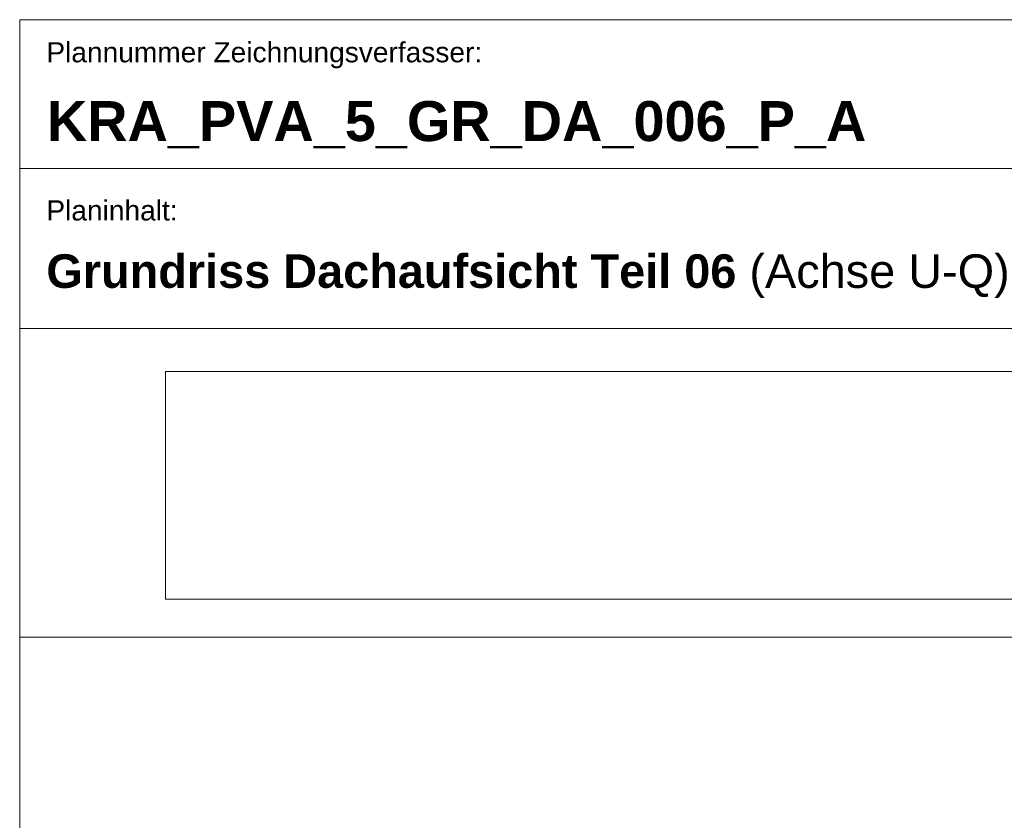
# Model space of a CAD drawing. Extents: x -720 to 300, y 62 to 1112.
# Tile 21 of 60: x 115 to 189, y 299 to 359. Entities that reach past the tile are written whole.
import ezdxf

# ---------------------------------------------------------------- set-up
doc = ezdxf.new("R2010")
doc.units = 0
for name, color, linetype, lineweight in [('iwb_Plankopf Linie', 7, 'Continuous', 13), ('iwb_Plankopf Text', 7, 'Continuous', 18), ('X_Bitmap', 7, 'Continuous', 13)]:
    doc.layers.add(name, color=color, linetype=linetype, lineweight=lineweight)
doc.styles.add('Plankopf', font='arial.ttf')
doc.styles.get("Standard").update_dxf_attribs({"font": 'ARIALN.TTF'})
picture_1 = doc.add_image_def('image1.jfif', size_in_pixel=(600, 81))

msp = doc.modelspace()

# ---------------------------------------------------------------- linework, layer by layer
at = {"layer": 'iwb_Plankopf Linie', "lineweight": 18, "ltscale": 0.18}
for p, q in [((115.353, 359.433), (115.353, 67.433)), ((295.353, 359.433), (115.353, 359.433))]:
    msp.add_line(p, q, dxfattribs=at)
at = {"layer": 'iwb_Plankopf Linie', "ltscale": 0.13}
for p, q in [((295.353, 348.273), (115.353, 348.273)), ((295.353, 336.273), (115.353, 336.273)), ((115.353, 313.112), (295.353, 313.112))]:
    msp.add_line(p, q, dxfattribs=at)

# ---------------------------------------------------------------- texts
at = {"layer": 'iwb_Plankopf Text', "ltscale": 0.18, "style": 'Plankopf'}
for s, insert, char_height, attachment_point, line_spacing_factor in [('Plannummer Zeichnungsverfasser:', (117.353, 357.746), 1.51, 1, 0.970891), ('Planinhalt:', (117.353, 345.878), 1.51045, 1, 0.970891), ('\\fArial|b1|i0|c0|p34;Grundriss Dachaufsicht Teil 06\\fArial|b0|i0|c0|p34; (Achse U-Q)', (117.353, 340.191), 2.51722, 4, 0.996218)]:
    msp.add_mtext(s, dxfattribs=dict(at, insert=insert, char_height=char_height, attachment_point=attachment_point, line_spacing_factor=line_spacing_factor))
at = {"layer": 'iwb_Plankopf Text', "ltscale": 0.18, "insert": (117.395, 353.323), "char_height": 3, "attachment_point": 1, "line_spacing_factor": 1.002}
msp.add_mtext('{\\fArial|b1|i0;KRA_PVA_5_GR_DA_006_P_A}', dxfattribs=at)

# ---------------------------------------------------------------- pictures from other files: only their frames are drawn
at = {"layer": 'X_Bitmap', "ltscale": 0.13}
image = msp.add_image(picture_1, insert=(126.302, 315.964), size_in_units=(126.548, 17.084), dxfattribs=at)
image.dxf.flags = 7

doc.saveas('drawing.dxf')
